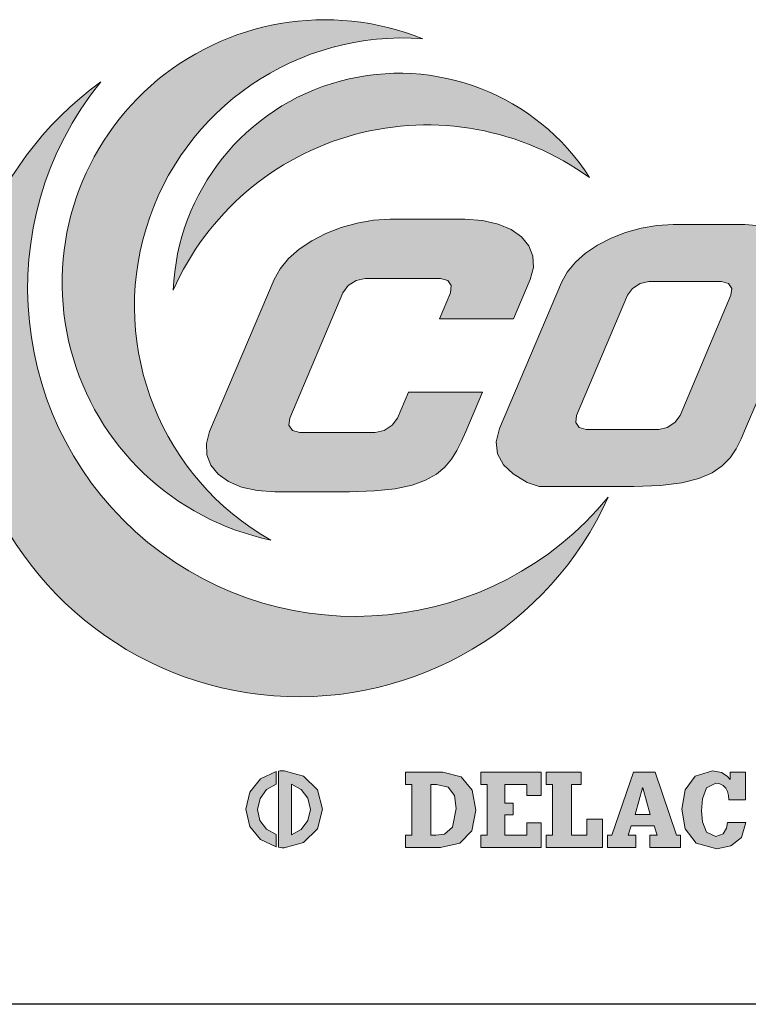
# Model space of a CAD drawing. Header units: millimetres. Extents: x 6 to 415, y 1 to 297.
# Tile 4 of 8: x 289 to 300, y 7 to 22. Entities that reach past the tile are written whole.
import ezdxf

# ---------------------------------------------------------------- set-up
doc = ezdxf.new("R2010")
doc.units = ezdxf.units.MM
for name, color, linetype in [('1', 179, 'Continuous'), ('PAGE_4', 179, 'Continuous'), ('RAHMEN', 7, 'Continuous')]:
    doc.layers.add(name, color=color, linetype=linetype)

# ---------------------------------------------------------------- blocks, each defined once
blk = doc.blocks.new('CWD')
at = {"linetype": 'Continuous'}
h = blk.add_hatch(color=7, dxfattribs=at)
edge = h.paths.add_edge_path(flags=0)
edge.add_arc((8.561642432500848, 8.618141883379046), 4.004516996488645, 68.12969689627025, 258.1296123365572)
edge.add_arc((9.74773074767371, 8.258451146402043), 4.087442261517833, 85.71194297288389, 240.5473662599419, ccw=False)
h = blk.add_hatch(color=7, dxfattribs=at)
edge = h.paths.add_edge_path(flags=0)
edge.add_arc((9.691902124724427, 8.363008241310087), 3.444816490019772, 32.59103968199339, 177.6439766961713)
edge.add_arc((10.11612246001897, 6.792685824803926), 4.228195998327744, 54.1189590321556, 156.1160573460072, ccw=False)
h = blk.add_hatch(color=7, dxfattribs=at)
edge = h.paths.add_edge_path(flags=0)
edge.add_arc((8.16923056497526, 7.483272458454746), 5.169230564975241, 125.8112589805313, 335.654238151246)
edge.add_arc((9.026976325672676, 8.532455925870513), 4.994980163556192, 141.0095155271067, 320.4559816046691, ccw=False)
for points in [[(6.804674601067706, 6.35274019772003), (7.786077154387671, 8.667644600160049), (7.878124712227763, 8.832004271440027), (8.008247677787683, 8.986920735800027), (8.171347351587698, 9.129752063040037), (8.362320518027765, 9.257860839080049), (8.576068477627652, 9.36860061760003), (8.807492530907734, 9.45932946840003), (9.051489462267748, 9.527405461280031), (9.302960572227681, 9.570191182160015), (9.556802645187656, 9.58504018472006), (10.69533004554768, 9.58504018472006), (10.9649559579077, 9.56631635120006), (11.2011445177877, 9.512655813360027), (11.39982670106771, 9.42781598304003), (11.55693348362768, 9.315567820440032), (11.66838680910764, 9.179659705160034), (11.73012668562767, 9.023862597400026), (11.73807505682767, 8.851938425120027), (11.68816289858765, 8.667644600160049), (11.43444276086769, 8.069367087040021), (10.30722824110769, 8.069367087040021), (10.47450080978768, 8.464098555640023), (10.48762917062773, 8.574341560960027), (10.43287121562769, 8.652922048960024), (10.3221088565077, 8.682881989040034), (9.17248986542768, 8.682881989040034), (9.036292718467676, 8.652922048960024), (8.91491296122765, 8.574341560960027), (8.834616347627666, 8.464098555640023), (8.026461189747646, 6.55756882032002), (8.013377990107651, 6.447307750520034), (8.068144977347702, 6.36869113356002), (8.178925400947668, 6.338713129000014), (9.328472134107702, 6.338713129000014), (9.464682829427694, 6.36869113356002), (9.586053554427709, 6.447307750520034), (9.666327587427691, 6.55756882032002), (9.833211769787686, 6.95105835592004), (10.96034048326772, 6.95105835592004), (10.70665195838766, 6.35274019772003), (10.6424733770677, 6.204435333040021), (10.57328641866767, 6.063564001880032), (10.49156271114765, 5.932045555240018), (10.3897738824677, 5.811812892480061), (10.26039156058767, 5.704794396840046), (10.09587834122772, 5.612913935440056), (9.888710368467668, 5.538095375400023), (9.631354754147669, 5.482267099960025), (9.316283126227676, 5.447357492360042), (8.935962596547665, 5.435294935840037), (7.797403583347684, 5.435294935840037), (7.527786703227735, 5.454018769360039), (7.291607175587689, 5.507688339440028), (7.092934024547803, 5.592532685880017), (6.93583627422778, 5.704794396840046), (6.824391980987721, 5.840711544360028), (6.762670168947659, 5.996513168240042), (6.754739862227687, 6.168446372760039)], [(7.57252790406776, 0.7662726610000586), (7.673526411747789, 0.8999498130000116), (7.820535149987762, 0.9821522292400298), (7.820535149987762, 1.174475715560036), (7.581108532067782, 1.064314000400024), (7.416121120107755, 0.862985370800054), (7.354661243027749, 0.6005400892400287), (7.415502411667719, 0.3388941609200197), (7.579044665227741, 0.1379674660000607), (7.816818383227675, 0.02738123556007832), (7.816818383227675, 0.2143215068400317), (7.671823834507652, 0.2969439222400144), (7.572089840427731, 0.4300701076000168), (7.534985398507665, 0.5975865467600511)], [(11.30372366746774, 0.2055737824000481), (11.30372366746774, 0.5156912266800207), (11.42800728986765, 0.5156912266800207), (11.42800728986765, 0.6926057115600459), (11.30372366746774, 0.6926057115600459), (11.30372366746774, 0.9796277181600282), (11.63798880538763, 0.9796277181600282), (11.63798880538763, 0.8088506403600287), (11.85890384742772, 0.8088506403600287), (11.85890384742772, 1.165782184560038), (10.93608891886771, 1.165782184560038), (10.93608891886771, 0.9796277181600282), (11.03471194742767, 0.9796277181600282), (11.03471194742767, 0.2055737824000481), (10.93608891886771, 0.2055737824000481), (10.93608891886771, 0.01911673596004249), (11.85890384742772, 0.01911673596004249), (11.85890384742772, 0.3958198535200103), (11.63798880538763, 0.3958198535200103), (11.63798880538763, 0.2055737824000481)], [(12.79256649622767, 0.01911673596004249), (12.79256649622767, 0.4516300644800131), (12.55385342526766, 0.4516300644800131), (12.55385342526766, 0.2055737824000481), (12.31844615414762, 0.2055737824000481), (12.31844615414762, 0.9796277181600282), (12.46518392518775, 0.9796277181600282), (12.46518392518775, 1.165782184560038), (11.9327785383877, 1.165782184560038), (11.9327785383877, 0.9796277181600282), (12.03129769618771, 0.9796277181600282), (12.03129769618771, 0.2055737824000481), (11.9327785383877, 0.2055737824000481), (11.9327785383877, 0.01911673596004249)], [(14.05044591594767, 0.894169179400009), (14.00079117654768, 0.6005400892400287), (14.0505543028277, 0.3019387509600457), (14.2186217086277, 0.08424370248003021), (14.53314236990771, 1.387778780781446e-14), (14.74675936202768, 0.04188249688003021), (14.90652613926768, 0.1724615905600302), (14.9750085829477, 0.3991256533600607), (14.69719946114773, 0.3991256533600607), (14.6815149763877, 0.3125245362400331), (14.63044217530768, 0.2256795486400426), (14.5157011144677, 0.1861589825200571), (14.37478462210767, 0.2539414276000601), (14.31241248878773, 0.4084604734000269), (14.29834025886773, 0.5764646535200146), (14.31374474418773, 0.7591507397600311), (14.37745364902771, 0.9258633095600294), (14.5157011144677, 0.9987399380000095), (14.57902163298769, 0.9895947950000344), (14.62948475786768, 0.9637400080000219), (14.66784468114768, 0.9235284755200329), (14.69504978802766, 0.8724782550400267), (14.71117685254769, 0.8127345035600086), (14.71739554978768, 0.7463701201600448), (14.96818020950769, 0.7463701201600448), (14.96818020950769, 1.166084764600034), (14.73823292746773, 1.166084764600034), (14.73823292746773, 1.053326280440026), (14.69102592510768, 1.105921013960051), (14.60557190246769, 1.160028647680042), (14.46749604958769, 1.184894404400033), (14.20381786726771, 1.10446230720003)]]:
    blk.add_hatch(color=7, dxfattribs=at).paths.add_polyline_path(points, flags=0)
h = blk.add_hatch(color=7, dxfattribs=at)
h.paths.add_polyline_path([(12.16464968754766, 8.622804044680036), (11.22122318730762, 6.397634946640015), (11.1709949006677, 6.196039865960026), (11.19268582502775, 6.010648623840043), (11.28045661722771, 5.846862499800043), (11.4284634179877, 5.710078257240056), (11.64117709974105, 5.577542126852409), (11.82476223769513, 5.515713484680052), (12.17549740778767, 5.515713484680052), (13.26994296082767, 5.515713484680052), (13.67215312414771, 5.529984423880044), (13.99792344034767, 5.571112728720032), (14.2571848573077, 5.636555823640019), (14.45986380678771, 5.723775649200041), (14.6158867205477, 5.83023414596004), (14.73519357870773, 5.953384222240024), (14.82770178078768, 6.09069685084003), (14.9033467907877, 6.239624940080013), (14.97205955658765, 6.397634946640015), (15.9155176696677, 8.622804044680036), (15.9657414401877, 8.824385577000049), (15.94404599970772, 9.00976778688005), (15.8562661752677, 9.173553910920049), (15.70825034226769, 9.310342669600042), (15.50582881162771, 9.414732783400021), (15.25485447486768, 9.48132748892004), (14.96115764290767, 9.50472550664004), (13.86674821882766, 9.50472550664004), (13.62094483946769, 9.490450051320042), (13.37826661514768, 9.44931723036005), (13.14344192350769, 9.383869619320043), (12.92121269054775, 9.296645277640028), (12.71631181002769, 9.190186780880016), (12.53346765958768, 9.067032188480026), (12.37741764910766, 8.929724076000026), (12.2529037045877, 8.780800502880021)], flags=0)
h.paths.add_polyline_path([(12.39569890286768, 6.59444294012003), (13.17252573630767, 8.42709798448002), (13.24973332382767, 8.53306874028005), (13.36642083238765, 8.608668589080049), (13.49734766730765, 8.637508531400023), (14.60237448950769, 8.637508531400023), (14.70886459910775, 8.608668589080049), (14.76149997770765, 8.53306874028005), (14.74885032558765, 8.42709798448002), (13.9720596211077, 6.59444294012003), (13.89487009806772, 6.488481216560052), (13.77817807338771, 6.412912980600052), (13.64723317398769, 6.384086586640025), (12.54224248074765, 6.384086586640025), (12.43574785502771, 6.412912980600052), (12.38310796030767, 6.488481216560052)], flags=0)
h = blk.add_hatch(color=7, dxfattribs=at)
h.paths.add_polyline_path([(7.911128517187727, 1.18564859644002), (7.882008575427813, 1.183539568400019), (7.853389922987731, 1.180062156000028), (7.853389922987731, 0.02132060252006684), (7.882013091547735, 0.01768060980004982), (7.911020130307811, 0.01549029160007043), (7.94046071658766, 0.01475868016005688), (8.236194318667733, 0.09473013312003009), (8.44635647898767, 0.3048742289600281), (8.526327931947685, 0.6005400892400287), (8.44635647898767, 0.8962149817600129), (8.236194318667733, 1.106372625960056), (7.94046071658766, 1.186353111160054)], flags=0)
h.paths.add_polyline_path([(8.339907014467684, 0.5975865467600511), (8.301845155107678, 0.4279068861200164), (8.19962277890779, 0.2938007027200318), (8.051173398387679, 0.2121176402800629), (8.051173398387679, 0.984338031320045), (8.200778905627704, 0.9034588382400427), (8.302423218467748, 0.7687655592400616)], flags=0)
h = blk.add_hatch(color=7, dxfattribs=at)
h.paths.add_polyline_path([(9.788190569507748, 0.01911673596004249), (9.788190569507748, 0.2055737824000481), (9.88680004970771, 0.2055737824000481), (9.88680004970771, 0.9796277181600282), (9.788190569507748, 0.9796277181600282), (9.788190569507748, 1.165782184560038), (10.35891071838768, 1.165782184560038), (10.63787596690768, 1.093397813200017), (10.80444402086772, 0.8929136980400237), (10.85972132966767, 0.5893175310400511), (10.79822983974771, 0.2744762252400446), (10.61777923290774, 0.08343983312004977), (10.32440304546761, 0.01911673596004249)], flags=0)
h.paths.add_polyline_path([(10.44104087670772, 0.9361284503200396), (10.26180059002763, 0.9796277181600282), (10.17387624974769, 0.9796277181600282), (10.17387624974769, 0.2055737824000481), (10.25301673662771, 0.2055737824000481), (10.38144615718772, 0.2206079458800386), (10.50583365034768, 0.3258290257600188), (10.56163934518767, 0.6114374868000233), (10.53465552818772, 0.810806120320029)], flags=0)
h = blk.add_hatch(color=7, dxfattribs=at)
h.paths.add_polyline_path([(13.51134312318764, 0.01911673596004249), (13.51134312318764, 0.2055737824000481), (13.62187967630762, 0.2055737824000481), (13.57840750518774, 0.3462147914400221), (13.22721594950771, 0.3462147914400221), (13.1823573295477, 0.2055737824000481), (13.29760871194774, 0.2055737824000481), (13.29760871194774, 0.01911673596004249), (12.86676183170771, 0.01911673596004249), (12.86676183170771, 0.2055737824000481), (12.93105783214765, 0.2055737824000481), (13.26176426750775, 1.166084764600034), (13.59345070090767, 1.166084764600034), (13.9203003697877, 0.2055737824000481), (13.98158863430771, 0.2055737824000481), (13.98158863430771, 0.01911673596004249)], flags=0)
h.paths.add_polyline_path([(13.51569666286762, 0.5230525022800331), (13.40516010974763, 0.9292729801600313), (13.40219301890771, 0.9292729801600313), (13.29019324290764, 0.5230525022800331)], flags=0)
at = {"layer": '1', "linetype": 'Continuous', "lineweight": 0}
for centre, radius, start, end in [((8.561642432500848, 8.618141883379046), 4.004516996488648, 68.12969689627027, 258.1296123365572), ((9.74773074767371, 8.258451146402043), 4.08744226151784, 85.71194297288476, 240.5473662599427), ((9.691902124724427, 8.363008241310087), 3.444816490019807, 32.59103968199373, 177.6439766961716), ((8.16923056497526, 7.483272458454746), 5.169230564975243, 125.8112589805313, 335.654238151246), ((9.026976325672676, 8.532455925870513), 4.994980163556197, 141.0095155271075, 320.4559816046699), ((10.11612246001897, 6.792685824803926), 4.228195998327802, 54.11895903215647, 156.116057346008)]:
    blk.add_arc(centre, radius, start, end, dxfattribs=at)
at = {"layer": 'PAGE_4', "linetype": 'Continuous', "lineweight": 0}
for p, q in [((8.576068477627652, 9.36860061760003), (8.807492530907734, 9.45932946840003)), ((8.807492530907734, 9.45932946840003), (9.051489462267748, 9.527405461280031)), ((9.051489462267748, 9.527405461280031), (9.302960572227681, 9.570191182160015)), ((9.302960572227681, 9.570191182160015), (9.556802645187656, 9.58504018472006)), ((9.556802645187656, 9.58504018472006), (10.69533004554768, 9.58504018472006)), ((10.69533004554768, 9.58504018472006), (10.9649559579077, 9.56631635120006)), ((10.9649559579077, 9.56631635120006), (11.2011445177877, 9.512655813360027)), ((11.2011445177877, 9.512655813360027), (11.39982670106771, 9.42781598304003)), ((13.37826661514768, 9.44931723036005), (13.14344192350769, 9.383869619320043)), ((13.62094483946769, 9.490450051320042), (13.37826661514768, 9.44931723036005)), ((13.86674821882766, 9.50472550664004), (13.62094483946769, 9.490450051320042)), ((14.96115764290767, 9.50472550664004), (13.86674821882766, 9.50472550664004)), ((15.25485447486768, 9.48132748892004), (14.96115764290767, 9.50472550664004)), ((8.362320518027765, 9.257860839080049), (8.576068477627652, 9.36860061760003)), ((11.39982670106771, 9.42781598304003), (11.55693348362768, 9.315567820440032)), ((11.55693348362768, 9.315567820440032), (11.66838680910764, 9.179659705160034)), ((12.92121269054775, 9.296645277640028), (12.71631181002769, 9.190186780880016)), ((13.14344192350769, 9.383869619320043), (12.92121269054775, 9.296645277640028)), ((8.171347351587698, 9.129752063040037), (8.362320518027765, 9.257860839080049)), ((11.66838680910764, 9.179659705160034), (11.73012668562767, 9.023862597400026)), ((12.71631181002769, 9.190186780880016), (12.53346765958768, 9.067032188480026)), ((8.008247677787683, 8.986920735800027), (8.171347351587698, 9.129752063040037)), ((11.73012668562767, 9.023862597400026), (11.73807505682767, 8.851938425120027)), ((12.53346765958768, 9.067032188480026), (12.37741764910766, 8.929724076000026)), ((7.878124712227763, 8.832004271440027), (8.008247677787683, 8.986920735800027)), ((11.73807505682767, 8.851938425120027), (11.68816289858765, 8.667644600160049)), ((12.37741764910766, 8.929724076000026), (12.2529037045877, 8.780800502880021)), ((7.786077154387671, 8.667644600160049), (7.878124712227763, 8.832004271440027)), ((12.2529037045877, 8.780800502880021), (12.16464968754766, 8.622804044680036)), ((6.804674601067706, 6.35274019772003), (7.786077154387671, 8.667644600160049)), ((8.91491296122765, 8.574341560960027), (8.834616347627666, 8.464098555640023)), ((9.036292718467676, 8.652922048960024), (8.91491296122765, 8.574341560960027)), ((9.17248986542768, 8.682881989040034), (9.036292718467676, 8.652922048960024)), ((10.3221088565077, 8.682881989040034), (9.17248986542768, 8.682881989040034)), ((10.43287121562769, 8.652922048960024), (10.3221088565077, 8.682881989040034)), ((10.48762917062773, 8.574341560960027), (10.43287121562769, 8.652922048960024)), ((10.47450080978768, 8.464098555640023), (10.48762917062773, 8.574341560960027)), ((12.16464968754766, 8.622804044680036), (11.22122318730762, 6.397634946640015)), ((11.68816289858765, 8.667644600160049), (11.43444276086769, 8.069367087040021)), ((13.36642083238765, 8.608668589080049), (13.24973332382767, 8.53306874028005)), ((13.49734766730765, 8.637508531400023), (13.36642083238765, 8.608668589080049)), ((14.60237448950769, 8.637508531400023), (13.49734766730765, 8.637508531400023)), ((14.70886459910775, 8.608668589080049), (14.60237448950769, 8.637508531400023)), ((14.76149997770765, 8.53306874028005), (14.70886459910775, 8.608668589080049)), ((14.97205955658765, 6.397634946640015), (15.9155176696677, 8.622804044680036)), ((8.834616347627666, 8.464098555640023), (8.026461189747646, 6.55756882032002)), ((10.30722824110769, 8.069367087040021), (10.47450080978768, 8.464098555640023)), ((13.17252573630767, 8.42709798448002), (12.39569890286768, 6.59444294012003)), ((13.24973332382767, 8.53306874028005), (13.17252573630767, 8.42709798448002)), ((13.9720596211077, 6.59444294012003), (14.74885032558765, 8.42709798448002)), ((14.74885032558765, 8.42709798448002), (14.76149997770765, 8.53306874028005)), ((11.43444276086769, 8.069367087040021), (10.30722824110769, 8.069367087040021)), ((9.666327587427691, 6.55756882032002), (9.833211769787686, 6.95105835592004)), ((9.833211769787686, 6.95105835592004), (10.96034048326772, 6.95105835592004)), ((10.96034048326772, 6.95105835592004), (10.70665195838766, 6.35274019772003)), ((8.026461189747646, 6.55756882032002), (8.013377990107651, 6.447307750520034)), ((8.013377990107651, 6.447307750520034), (8.068144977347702, 6.36869113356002)), ((9.464682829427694, 6.36869113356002), (9.586053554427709, 6.447307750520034)), ((9.586053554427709, 6.447307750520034), (9.666327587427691, 6.55756882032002)), ((12.39569890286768, 6.59444294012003), (12.38310796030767, 6.488481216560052)), ((12.38310796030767, 6.488481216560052), (12.43574785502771, 6.412912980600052)), ((13.77817807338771, 6.412912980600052), (13.89487009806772, 6.488481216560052)), ((13.89487009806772, 6.488481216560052), (13.9720596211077, 6.59444294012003)), ((6.754739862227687, 6.168446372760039), (6.804674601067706, 6.35274019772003)), ((8.068144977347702, 6.36869113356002), (8.178925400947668, 6.338713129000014)), ((8.178925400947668, 6.338713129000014), (9.328472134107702, 6.338713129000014)), ((9.328472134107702, 6.338713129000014), (9.464682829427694, 6.36869113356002)), ((10.70665195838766, 6.35274019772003), (10.6424733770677, 6.204435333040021)), ((11.22122318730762, 6.397634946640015), (11.1709949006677, 6.196039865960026)), ((12.43574785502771, 6.412912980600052), (12.54224248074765, 6.384086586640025)), ((12.54224248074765, 6.384086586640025), (13.64723317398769, 6.384086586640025)), ((13.64723317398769, 6.384086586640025), (13.77817807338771, 6.412912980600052)), ((14.9033467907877, 6.239624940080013), (14.97205955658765, 6.397634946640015)), ((6.762670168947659, 5.996513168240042), (6.754739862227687, 6.168446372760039)), ((10.6424733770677, 6.204435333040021), (10.57328641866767, 6.063564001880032)), ((11.1709949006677, 6.196039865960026), (11.19268582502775, 6.010648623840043)), ((14.82770178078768, 6.09069685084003), (14.9033467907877, 6.239624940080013)), ((10.57328641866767, 6.063564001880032), (10.49156271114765, 5.932045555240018)), ((11.19268582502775, 6.010648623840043), (11.28045661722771, 5.846862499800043)), ((14.73519357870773, 5.953384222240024), (14.82770178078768, 6.09069685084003)), ((6.824391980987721, 5.840711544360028), (6.762670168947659, 5.996513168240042)), ((10.49156271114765, 5.932045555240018), (10.3897738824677, 5.811812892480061)), ((14.6158867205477, 5.83023414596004), (14.73519357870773, 5.953384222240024)), ((6.93583627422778, 5.704794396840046), (6.824391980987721, 5.840711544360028)), ((7.092934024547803, 5.592532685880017), (6.93583627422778, 5.704794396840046)), ((10.26039156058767, 5.704794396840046), (10.09587834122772, 5.612913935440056)), ((10.3897738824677, 5.811812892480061), (10.26039156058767, 5.704794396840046)), ((11.28045661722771, 5.846862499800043), (11.4284634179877, 5.710078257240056)), ((11.4284634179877, 5.710078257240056), (11.64117709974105, 5.577542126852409)), ((14.2571848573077, 5.636555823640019), (14.45986380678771, 5.723775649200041)), ((14.45986380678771, 5.723775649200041), (14.6158867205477, 5.83023414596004)), ((7.291607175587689, 5.507688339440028), (7.092934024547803, 5.592532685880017)), ((10.09587834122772, 5.612913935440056), (9.888710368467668, 5.538095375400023)), ((11.64117709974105, 5.577542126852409), (11.82476223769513, 5.515713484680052)), ((13.67215312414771, 5.529984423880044), (13.99792344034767, 5.571112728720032)), ((13.99792344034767, 5.571112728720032), (14.2571848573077, 5.636555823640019)), ((7.527786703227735, 5.454018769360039), (7.291607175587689, 5.507688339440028)), ((7.797403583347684, 5.435294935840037), (7.527786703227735, 5.454018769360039)), ((8.935962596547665, 5.435294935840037), (7.797403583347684, 5.435294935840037)), ((9.316283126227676, 5.447357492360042), (8.935962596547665, 5.435294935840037)), ((9.631354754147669, 5.482267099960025), (9.316283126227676, 5.447357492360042)), ((9.888710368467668, 5.538095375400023), (9.631354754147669, 5.482267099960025)), ((11.82476223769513, 5.515713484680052), (12.17549740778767, 5.515713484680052)), ((12.17549740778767, 5.515713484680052), (13.26994296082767, 5.515713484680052)), ((13.26994296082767, 5.515713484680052), (13.67215312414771, 5.529984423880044)), ((7.581108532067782, 1.064314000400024), (7.416121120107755, 0.862985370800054)), ((7.820535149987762, 1.174475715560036), (7.581108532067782, 1.064314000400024)), ((7.820535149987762, 0.9821522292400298), (7.820535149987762, 1.174475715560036)), ((7.882008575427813, 1.183539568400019), (7.853389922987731, 1.180062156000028)), ((7.853389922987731, 1.180062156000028), (7.853389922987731, 0.02132060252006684)), ((7.911128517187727, 1.18564859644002), (7.882008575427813, 1.183539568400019)), ((7.94046071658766, 1.186353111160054), (7.911128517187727, 1.18564859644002)), ((8.236194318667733, 1.106372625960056), (7.94046071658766, 1.186353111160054)), ((8.44635647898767, 0.8962149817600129), (8.236194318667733, 1.106372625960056)), ((9.788190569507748, 0.9796277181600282), (9.788190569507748, 1.165782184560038)), ((9.788190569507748, 1.165782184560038), (10.35891071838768, 1.165782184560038)), ((10.35891071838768, 1.165782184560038), (10.63787596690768, 1.093397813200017)), ((10.63787596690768, 1.093397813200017), (10.80444402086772, 0.8929136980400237)), ((11.85890384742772, 1.165782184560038), (10.93608891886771, 1.165782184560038)), ((10.93608891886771, 1.165782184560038), (10.93608891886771, 0.9796277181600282)), ((11.85890384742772, 0.8088506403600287), (11.85890384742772, 1.165782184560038)), ((12.46518392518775, 1.165782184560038), (11.9327785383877, 1.165782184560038)), ((11.9327785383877, 1.165782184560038), (11.9327785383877, 0.9796277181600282)), ((12.46518392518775, 0.9796277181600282), (12.46518392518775, 1.165782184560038)), ((12.93105783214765, 0.2055737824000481), (13.26176426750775, 1.166084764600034)), ((14.20381786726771, 1.10446230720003), (14.05044591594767, 0.894169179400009)), ((14.46749604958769, 1.184894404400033), (14.20381786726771, 1.10446230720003)), ((14.60557190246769, 1.160028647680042), (14.46749604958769, 1.184894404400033)), ((14.69102592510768, 1.105921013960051), (14.60557190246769, 1.160028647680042)), ((14.73823292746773, 1.053326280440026), (14.69102592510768, 1.105921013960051)), ((14.96818020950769, 1.166084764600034), (14.73823292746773, 1.166084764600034)), ((14.73823292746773, 1.166084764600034), (14.73823292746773, 1.053326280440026)), ((14.96818020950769, 0.7463701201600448), (14.96818020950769, 1.166084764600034)), ((7.57252790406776, 0.7662726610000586), (7.673526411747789, 0.8999498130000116)), ((7.673526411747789, 0.8999498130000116), (7.820535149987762, 0.9821522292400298)), ((8.051173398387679, 0.2121176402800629), (8.051173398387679, 0.984338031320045)), ((8.051173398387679, 0.984338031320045), (8.200778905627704, 0.9034588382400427)), ((8.200778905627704, 0.9034588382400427), (8.302423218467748, 0.7687655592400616)), ((9.88680004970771, 0.9796277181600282), (9.788190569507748, 0.9796277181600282)), ((9.88680004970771, 0.2055737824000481), (9.88680004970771, 0.9796277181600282)), ((10.17387624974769, 0.9796277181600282), (10.17387624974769, 0.2055737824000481)), ((10.26180059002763, 0.9796277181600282), (10.17387624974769, 0.9796277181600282)), ((10.44104087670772, 0.9361284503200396), (10.26180059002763, 0.9796277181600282)), ((10.53465552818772, 0.810806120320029), (10.44104087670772, 0.9361284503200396)), ((10.93608891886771, 0.9796277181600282), (11.03471194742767, 0.9796277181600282)), ((11.03471194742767, 0.9796277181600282), (11.03471194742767, 0.2055737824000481)), ((11.30372366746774, 0.6926057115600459), (11.30372366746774, 0.9796277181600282)), ((11.30372366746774, 0.9796277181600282), (11.63798880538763, 0.9796277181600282)), ((11.63798880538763, 0.9796277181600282), (11.63798880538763, 0.8088506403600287)), ((11.9327785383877, 0.9796277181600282), (12.03129769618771, 0.9796277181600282)), ((12.03129769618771, 0.9796277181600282), (12.03129769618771, 0.2055737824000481)), ((12.31844615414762, 0.2055737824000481), (12.31844615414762, 0.9796277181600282)), ((12.31844615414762, 0.9796277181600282), (12.46518392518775, 0.9796277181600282)), ((13.40516010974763, 0.9292729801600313), (13.40219301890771, 0.9292729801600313)), ((13.51569666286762, 0.5230525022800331), (13.40516010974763, 0.9292729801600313)), ((14.31374474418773, 0.7591507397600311), (14.37745364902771, 0.9258633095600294)), ((14.37745364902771, 0.9258633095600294), (14.5157011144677, 0.9987399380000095)), ((14.5157011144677, 0.9987399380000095), (14.57902163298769, 0.9895947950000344)), ((14.57902163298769, 0.9895947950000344), (14.62948475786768, 0.9637400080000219)), ((14.62948475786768, 0.9637400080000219), (14.66784468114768, 0.9235284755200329)), ((14.66784468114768, 0.9235284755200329), (14.69504978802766, 0.8724782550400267)), ((7.416121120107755, 0.862985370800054), (7.354661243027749, 0.6005400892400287)), ((7.534985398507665, 0.5975865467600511), (7.57252790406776, 0.7662726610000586)), ((8.302423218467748, 0.7687655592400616), (8.339907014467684, 0.5975865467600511)), ((8.526327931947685, 0.6005400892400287), (8.44635647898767, 0.8962149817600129)), ((10.56163934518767, 0.6114374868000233), (10.53465552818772, 0.810806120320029)), ((10.80444402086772, 0.8929136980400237), (10.85972132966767, 0.5893175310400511)), ((11.63798880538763, 0.8088506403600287), (11.85890384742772, 0.8088506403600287)), ((14.05044591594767, 0.894169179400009), (14.00079117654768, 0.6005400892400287)), ((14.29834025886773, 0.5764646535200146), (14.31374474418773, 0.7591507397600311)), ((14.69504978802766, 0.8724782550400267), (14.71117685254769, 0.8127345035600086)), ((14.71117685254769, 0.8127345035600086), (14.71739554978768, 0.7463701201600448)), ((7.354661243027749, 0.6005400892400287), (7.415502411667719, 0.3388941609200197)), ((8.44635647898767, 0.3048742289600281), (8.526327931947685, 0.6005400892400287)), ((10.50583365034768, 0.3258290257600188), (10.56163934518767, 0.6114374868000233)), ((11.42800728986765, 0.6926057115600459), (11.30372366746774, 0.6926057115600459)), ((11.42800728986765, 0.5156912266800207), (11.42800728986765, 0.6926057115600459)), ((14.00079117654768, 0.6005400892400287), (14.0505543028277, 0.3019387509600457)), ((14.71739554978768, 0.7463701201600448), (14.96818020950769, 0.7463701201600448)), ((7.572089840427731, 0.4300701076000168), (7.534985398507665, 0.5975865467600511)), ((8.339907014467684, 0.5975865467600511), (8.301845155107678, 0.4279068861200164)), ((10.85972132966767, 0.5893175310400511), (10.79822983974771, 0.2744762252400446)), ((11.30372366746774, 0.5156912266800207), (11.42800728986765, 0.5156912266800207)), ((11.30372366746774, 0.2055737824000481), (11.30372366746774, 0.5156912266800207)), ((12.79256649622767, 0.4516300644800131), (12.55385342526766, 0.4516300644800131)), ((12.55385342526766, 0.4516300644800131), (12.55385342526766, 0.2055737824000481)), ((12.79256649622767, 0.01911673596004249), (12.79256649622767, 0.4516300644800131)), ((13.29019324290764, 0.5230525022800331), (13.51569666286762, 0.5230525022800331)), ((14.31241248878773, 0.4084604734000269), (14.29834025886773, 0.5764646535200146)), ((7.415502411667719, 0.3388941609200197), (7.579044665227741, 0.1379674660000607)), ((7.671823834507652, 0.2969439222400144), (7.572089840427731, 0.4300701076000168)), ((8.301845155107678, 0.4279068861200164), (8.19962277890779, 0.2938007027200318)), ((8.236194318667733, 0.09473013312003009), (8.44635647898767, 0.3048742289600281)), ((10.38144615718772, 0.2206079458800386), (10.50583365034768, 0.3258290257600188)), ((11.85890384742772, 0.3958198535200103), (11.63798880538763, 0.3958198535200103)), ((11.63798880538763, 0.3958198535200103), (11.63798880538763, 0.2055737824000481)), ((11.85890384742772, 0.01911673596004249), (11.85890384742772, 0.3958198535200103)), ((13.22721594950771, 0.3462147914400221), (13.1823573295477, 0.2055737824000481)), ((13.57840750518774, 0.3462147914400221), (13.22721594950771, 0.3462147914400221)), ((13.62187967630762, 0.2055737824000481), (13.57840750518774, 0.3462147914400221)), ((14.0505543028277, 0.3019387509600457), (14.2186217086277, 0.08424370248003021)), ((14.37478462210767, 0.2539414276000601), (14.31241248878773, 0.4084604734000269)), ((14.6815149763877, 0.3125245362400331), (14.63044217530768, 0.2256795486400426)), ((14.69719946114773, 0.3991256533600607), (14.6815149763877, 0.3125245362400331)), ((14.9750085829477, 0.3991256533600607), (14.69719946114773, 0.3991256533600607)), ((14.90652613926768, 0.1724615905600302), (14.9750085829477, 0.3991256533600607)), ((7.816818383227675, 0.2143215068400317), (7.671823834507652, 0.2969439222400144)), ((7.816818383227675, 0.02738123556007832), (7.816818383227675, 0.2143215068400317)), ((8.19962277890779, 0.2938007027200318), (8.051173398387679, 0.2121176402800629)), ((9.788190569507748, 0.2055737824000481), (9.88680004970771, 0.2055737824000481)), ((9.788190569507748, 0.01911673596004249), (9.788190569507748, 0.2055737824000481)), ((10.17387624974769, 0.2055737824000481), (10.25301673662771, 0.2055737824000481)), ((10.25301673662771, 0.2055737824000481), (10.38144615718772, 0.2206079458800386)), ((10.79822983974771, 0.2744762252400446), (10.61777923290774, 0.08343983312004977)), ((11.03471194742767, 0.2055737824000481), (10.93608891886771, 0.2055737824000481)), ((10.93608891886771, 0.2055737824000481), (10.93608891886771, 0.01911673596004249)), ((11.63798880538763, 0.2055737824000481), (11.30372366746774, 0.2055737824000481)), ((12.03129769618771, 0.2055737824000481), (11.9327785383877, 0.2055737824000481)), ((11.9327785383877, 0.2055737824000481), (11.9327785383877, 0.01911673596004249)), ((12.55385342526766, 0.2055737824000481), (12.31844615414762, 0.2055737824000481)), ((12.86676183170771, 0.01911673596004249), (12.86676183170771, 0.2055737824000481)), ((12.86676183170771, 0.2055737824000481), (12.93105783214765, 0.2055737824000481)), ((13.1823573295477, 0.2055737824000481), (13.29760871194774, 0.2055737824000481)), ((13.29760871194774, 0.2055737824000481), (13.29760871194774, 0.01911673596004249)), ((13.51134312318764, 0.2055737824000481), (13.62187967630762, 0.2055737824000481)), ((13.51134312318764, 0.01911673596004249), (13.51134312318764, 0.2055737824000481)), ((13.9203003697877, 0.2055737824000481), (13.98158863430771, 0.2055737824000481)), ((13.98158863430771, 0.2055737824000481), (13.98158863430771, 0.01911673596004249)), ((14.5157011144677, 0.1861589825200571), (14.37478462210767, 0.2539414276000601)), ((14.63044217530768, 0.2256795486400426), (14.5157011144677, 0.1861589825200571)), ((14.74675936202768, 0.04188249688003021), (14.90652613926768, 0.1724615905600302)), ((7.579044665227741, 0.1379674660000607), (7.816818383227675, 0.02738123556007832)), ((7.853389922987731, 0.02132060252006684), (7.882013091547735, 0.01768060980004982)), ((7.882013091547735, 0.01768060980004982), (7.911020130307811, 0.01549029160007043)), ((7.911020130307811, 0.01549029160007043), (7.94046071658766, 0.01475868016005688)), ((7.94046071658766, 0.01475868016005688), (8.236194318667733, 0.09473013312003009)), ((10.32440304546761, 0.01911673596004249), (9.788190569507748, 0.01911673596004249)), ((10.61777923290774, 0.08343983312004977), (10.32440304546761, 0.01911673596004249)), ((10.93608891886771, 0.01911673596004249), (11.85890384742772, 0.01911673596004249)), ((11.9327785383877, 0.01911673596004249), (12.79256649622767, 0.01911673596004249)), ((13.98158863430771, 0.01911673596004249), (13.51134312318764, 0.01911673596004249)), ((14.2186217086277, 0.08424370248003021), (14.53314236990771, 1.387778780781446e-14)), ((14.53314236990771, 1.387778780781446e-14), (14.74675936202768, 0.04188249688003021))]:
    blk.add_line(p, q, dxfattribs=at)
at = {"layer": 'PAGE_4', "lineweight": 0}
for p, q in [((13.26176426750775, 1.166084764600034), (13.59345070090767, 1.166084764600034)), ((13.59345070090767, 1.166084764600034), (13.9203003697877, 0.2055737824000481)), ((13.40219301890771, 0.9292729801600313), (13.29019324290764, 0.5230525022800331)), ((12.86676183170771, 0.01911673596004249), (13.29760871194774, 0.01911673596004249))]:
    blk.add_line(p, q, dxfattribs=at)

msp = doc.modelspace()

# ---------------------------------------------------------------- linework, layer by layer
at = {"layer": 'RAHMEN', "color": 7, "linetype": 'Continuous', "lineweight": 30}
msp.add_line((415.0146205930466, 6.583333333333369), (19.89652339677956, 6.583333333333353), dxfattribs=at)

# ---------------------------------------------------------------- block references
at = {"layer": 'RAHMEN'}
msp.add_blockref('CWD', (284.6603593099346, 8.952713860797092), dxfattribs=at)

doc.saveas('drawing.dxf')
